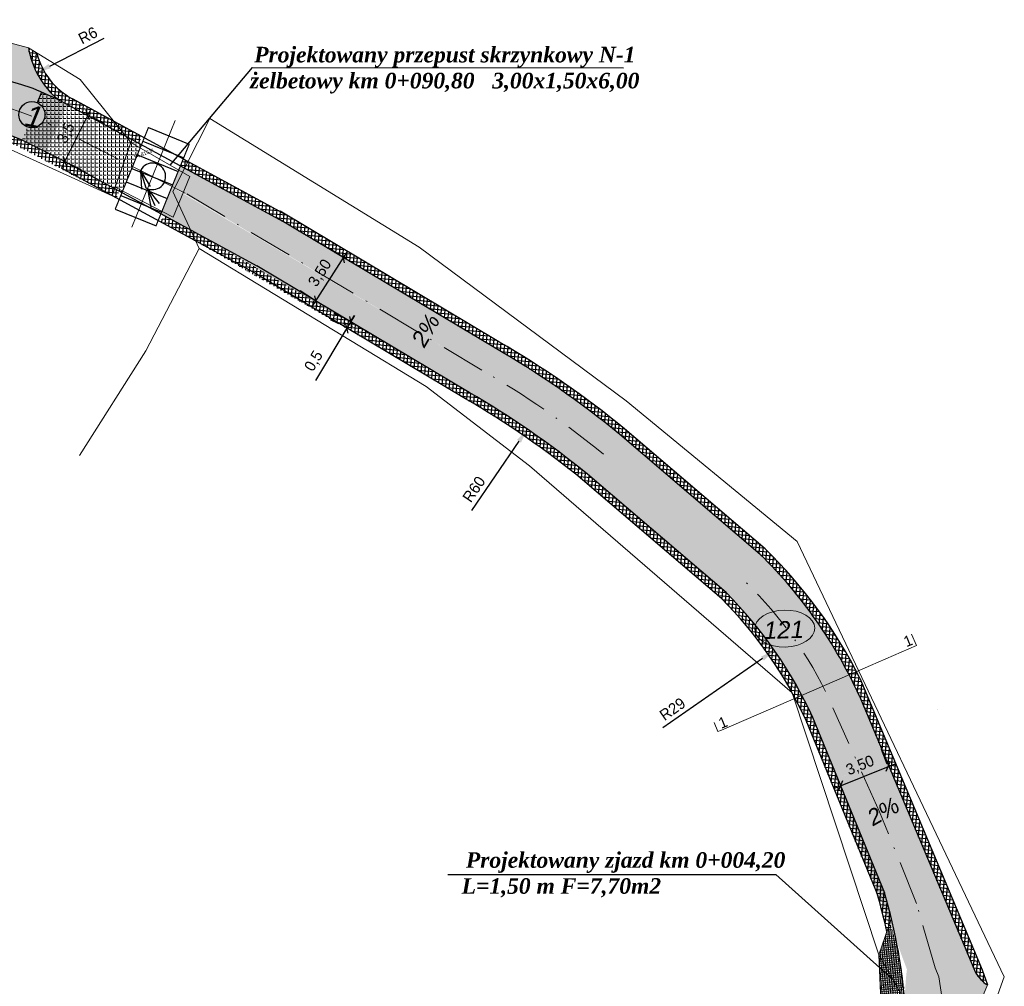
# Model space of a CAD drawing. Header units: metres. Extents: x 5555129 to 5556676, y 5635595 to 5636517.
# Tile 189 of 256: x 5556341 to 5556408, y 5635790 to 5635856. Entities that reach past the tile are written whole.
import ezdxf

# ---------------------------------------------------------------- set-up
doc = ezdxf.new("R2010")
doc.units = ezdxf.units.M
doc.header["$MEASUREMENT"] = 0
doc.linetypes.add('KROPK3-2', pattern=[5, 3, -1, 0, -1])
doc.linetypes.add('PRZER3-1', pattern=[4, 3, -1])
for name, color, linetype, lineweight, true_color in [('drogi', 7, 'Continuous', 20, 0xd6bc51), ('GESDZI_O', 7, 'Continuous', 18, 0x0a0909), ('GESKKL_O', 7, 'PRZER3-1', 18, 0x008000)]:
    doc.layers.add(name, color=color, linetype=linetype, lineweight=lineweight, true_color=true_color)
doc.layers.add('Warstwa 1', color=220, linetype='Continuous', lineweight=20)
doc.styles.add('GEO-INFO', font='plfontwi.shx', dxfattribs={"height": 0.25})
doc.styles.get("Standard").update_dxf_attribs({"font": 'plfontwi.shx', "height": 0.75})
doc.dimstyles.new('ISO-25', dxfattribs={"dimtxt": 2.5, "dimasz": 2.5, "dimexe": 1.25, "dimexo": 0.625, "dimtad": 1, "dimtxsty": 'Standard', "dimcen": 2.5, "dimadec": 0, "dimazin": 0, "dimtfac": 1, "dimtmove": 0, "dimatfit": 3, "dimfxl": 1, "dimarcsym": 0})
doc.dimstyles.get("Standard").update_dxf_attribs({"dimtxt": 0.18, "dimasz": 0.18, "dimexe": 0.18, "dimexo": 0.0625, "dimgap": 0.09, "dimtad": 0, "dimtih": 1, "dimtoh": 1, "dimdec": 4, "dimzin": 0, "dimdsep": 46, "dimtxsty": 'Standard', "dimcen": 0.09, "dimadec": 0, "dimazin": 0, "dimtfac": 1, "dimtdec": 4, "dimtofl": 0, "dimtmove": 0, "dimatfit": 3, "dimfxl": 1, "dimtolj": 1, "dimtzin": 0, "dimarcsym": 0})
pattern_1 = [(0, (511.457, -240.33497), (0, 0.275), [0.2, -0.075]), (90, (511.457, -240.33497), (-0.275, 2e-17), [0.2, -0.075])]
pattern_2 = [(85, (511.457, -240.33497), (-0.249048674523, 0.021788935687), []), (175, (511.457, -240.33497), (-0.021788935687, -0.249048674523), [])]

# ---------------------------------------------------------------- blocks, each defined once
blk = doc.blocks.new('*D2572')
at = {"layer": 'Defpoints', "color": 0, "linetype": 'Continuous', "lineweight": 18}
for p in [(5556392.066, 5635813.275), (5556368.406, 5635796.8)]:
    blk.add_point(p, dxfattribs=at)
at = {"layer": 'Warstwa 1', "color": 0, "lineweight": -2}
blk.add_line((5556391.246, 5635812.704), (5556384.464, 5635807.981), dxfattribs=at)
at = {"layer": 'Warstwa 1', "color": 0, "linetype": 'Continuous', "lineweight": 18}
blk.add_solid([(5556391.341, 5635812.567), (5556391.151, 5635812.84), (5556392.066, 5635813.275)], dxfattribs=at)
at = {"layer": 'Warstwa 1', "color": 0, "linetype": 'Continuous', "insert": (5556385.115, 5635809.258), "char_height": 0.75, "attachment_point": 5, "rotation": 34.84894}
blk.add_mtext('R29', dxfattribs=at)
blk = doc.blocks.new('*D2573')
at = {"layer": 'Defpoints', "color": 0, "linetype": 'Continuous', "lineweight": 18}
for p in [(5556375.226, 5635828.323), (5556340.676, 5635778.018)]:
    blk.add_point(p, dxfattribs=at)
at = {"layer": 'Warstwa 1', "color": 0, "lineweight": -2}
blk.add_line((5556374.659, 5635827.499), (5556371.426, 5635822.791), dxfattribs=at)
at = {"layer": 'Warstwa 1', "color": 0, "linetype": 'Continuous', "lineweight": 18}
blk.add_solid([(5556374.797, 5635827.404), (5556374.522, 5635827.593), (5556375.226, 5635828.323)], dxfattribs=at)
at = {"layer": 'Warstwa 1', "color": 0, "linetype": 'Continuous', "insert": (5556371.596, 5635824.23), "char_height": 0.75, "attachment_point": 5, "rotation": 55.51871}
blk.add_mtext('R60', dxfattribs=at)
blk = doc.blocks.new('_Oblique')
at = {"color": 0, "linetype": 'ByBlock', "lineweight": -2}
blk.add_line((-0.5, -0.5), (0.5, 0.5), dxfattribs=at)
blk = doc.blocks.new('*D2574')
at = {"layer": 'Defpoints', "color": 0, "linetype": 'Continuous', "lineweight": 18}
for p in [(5556362.712, 5635840.002), (5556363.089, 5635839.76), (5556361.197, 5635836.815)]:
    blk.add_point(p, dxfattribs=at)
at = {"layer": 'Warstwa 1', "color": 0, "linetype": 'Continuous', "lineweight": -2}
for p, q in [((5556362.563, 5635840.097), (5556361.66, 5635840.678)), ((5556360.549, 5635836.637), (5556362.982, 5635840.423)), ((5556360.671, 5635837.153), (5556359.768, 5635837.734))]:
    blk.add_line(p, q, dxfattribs=at)
at = {"layer": 'Warstwa 1', "color": 0, "linetype": 'ByBlock', "lineweight": -2, "xscale": 0.5, "yscale": 0.5, "zscale": 0.5}
for p, rotation in [((5556362.712, 5635840.002), 57.27079505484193), ((5556360.819, 5635837.058), 237.2707950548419)]:
    blk.add_blockref('_Oblique', p, dxfattribs=dict(at, rotation=rotation))
at = {"layer": 'Warstwa 1', "color": 0, "linetype": 'Continuous', "lineweight": 20, "insert": (5556361.137, 5635838.934), "char_height": 0.75, "attachment_point": 5, "rotation": 57.2708}
blk.add_mtext('3,50', dxfattribs=at)
blk = doc.blocks.new('*D2575')
at = {"layer": 'Defpoints', "color": 0, "linetype": 'Continuous', "lineweight": 18}
for p in [(5556399.808, 5635805.352), (5556399.976, 5635804.936), (5556396.731, 5635803.625)]:
    blk.add_point(p, dxfattribs=at)
at = {"layer": 'Warstwa 1', "color": 0, "linetype": 'Continuous', "lineweight": -2}
for p, q in [((5556399.742, 5635805.515), (5556399.34, 5635806.511)), ((5556396.497, 5635804.205), (5556396.095, 5635805.2)), ((5556396.099, 5635803.854), (5556400.272, 5635805.539))]:
    blk.add_line(p, q, dxfattribs=at)
at = {"layer": 'Warstwa 1', "color": 0, "linetype": 'ByBlock', "lineweight": -2, "xscale": 0.5, "yscale": 0.5, "zscale": 0.5}
for p, rotation in [((5556399.808, 5635805.352), 21.98331917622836), ((5556396.563, 5635804.041), 201.9833191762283)]:
    blk.add_blockref('_Oblique', p, dxfattribs=dict(at, rotation=rotation))
at = {"layer": 'Warstwa 1', "color": 0, "linetype": 'Continuous', "lineweight": 20, "insert": (5556397.906, 5635805.389), "char_height": 0.75, "attachment_point": 5, "rotation": 21.98332}
blk.add_mtext('3,50', dxfattribs=at)
blk = doc.blocks.new('*D2582')
at = {"layer": 'Defpoints', "color": 0, "linetype": 'Continuous', "lineweight": 18}
for p in [(5556347.093, 5635855.291), (5556341.814, 5635852.593)]:
    blk.add_point(p, dxfattribs=at)
at = {"layer": 'Warstwa 1', "color": 0, "lineweight": -2}
blk.add_line((5556342.705, 5635853.048), (5556346.416, 5635854.944), dxfattribs=at)
at = {"layer": 'Warstwa 1', "color": 0, "linetype": 'Continuous', "lineweight": 18}
blk.add_solid([(5556342.629, 5635853.196), (5556342.78, 5635852.9), (5556341.814, 5635852.593)], dxfattribs=at)
at = {"layer": 'Warstwa 1', "color": 0, "linetype": 'Continuous', "insert": (5556345.301, 5635855.133), "char_height": 0.75, "attachment_point": 5, "rotation": 27.06636}
blk.add_mtext('R6', dxfattribs=at)
blk = doc.blocks.new('*D2583')
at = {"layer": 'Defpoints', "color": 0, "linetype": 'Continuous', "lineweight": 18}
for p in [(5556362.94, 5635835.209), (5556362.94, 5635835.209), (5556363.196, 5635835.639)]:
    blk.add_point(p, dxfattribs=at)
at = {"layer": 'Warstwa 1', "color": 0, "linetype": 'Continuous', "lineweight": -2}
for p, q in [((5556362.637, 5635835.918), (5556362.078, 5635836.198)), ((5556363.452, 5635836.068), (5556362.684, 5635834.78)), ((5556363.196, 5635835.639), (5556363.452, 5635836.068)), ((5556362.94, 5635835.209), (5556360.802, 5635831.627)), ((5556362.381, 5635835.489), (5556361.822, 5635835.768))]:
    blk.add_line(p, q, dxfattribs=at)
at = {"layer": 'Warstwa 1', "color": 0, "linetype": 'ByBlock', "lineweight": -2, "xscale": 0.5, "yscale": 0.5, "zscale": 0.5}
for p, rotation in [((5556363.196, 5635835.639), 239.1686033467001), ((5556362.94, 5635835.209), 59.16860334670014)]:
    blk.add_blockref('_Oblique', p, dxfattribs=dict(at, rotation=rotation))
at = {"layer": 'Warstwa 1', "color": 0, "linetype": 'Continuous', "lineweight": 20, "insert": (5556360.717, 5635832.942), "char_height": 0.75, "attachment_point": 5, "rotation": 59.1686}
blk.add_mtext('0,5', dxfattribs=at)
blk = doc.blocks.new('*D2606')
at = {"layer": 'Defpoints', "color": 0, "linetype": 'Continuous', "lineweight": 18}
for p in [(5556345.135, 5635849.799), (5556343.552, 5635846.643), (5556343.722, 5635846.557)]:
    blk.add_point(p, dxfattribs=at)
at = {"layer": 'Warstwa 1', "color": 0, "linetype": 'Continuous', "lineweight": -2}
for p, q in [((5556345.53, 5635850.16), (5556343.498, 5635846.11)), ((5556345.693, 5635849.519), (5556346.423, 5635849.153)), ((5556344.11, 5635846.362), (5556344.84, 5635845.997))]:
    blk.add_line(p, q, dxfattribs=at)
at = {"layer": 'Warstwa 1', "color": 0, "linetype": 'ByBlock', "lineweight": -2, "xscale": 0.5, "yscale": 0.5, "zscale": 0.5}
for p, rotation in [((5556345.305, 5635849.713), 63.36454392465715), ((5556343.722, 5635846.557), 243.3645439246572)]:
    blk.add_blockref('_Oblique', p, dxfattribs=dict(at, rotation=rotation))
at = {"layer": 'Warstwa 1', "color": 0, "linetype": 'Continuous', "lineweight": 20, "insert": (5556343.847, 5635848.47), "char_height": 0.75, "attachment_point": 5, "rotation": 63.36454}
blk.add_mtext('3,5', dxfattribs=at)
blk = doc.blocks.new('TerminatorOpen_0.5')
at = {"color": 0, "linetype": 'ByBlock', "lineweight": -2}
for q in [(-1, 0.25), (-1, 0), (-1, -0.25)]:
    blk.add_line((0, 0), q, dxfattribs=at)
blk = doc.blocks.new('*D2612')
at = {"layer": 'Defpoints', "color": 0, "linetype": 'Continuous'}
for p in [(5556351.243, 5635849.343), (5556348.35, 5635846.215), (5556349.31, 5635844.716), (5556351.034, 5635844.853), (5556348.294, 5635842.077)]:
    blk.add_point(p, dxfattribs=at)
at = {"layer": 'GESDZI_O', "color": 0, "linetype": 'Continuous', "lineweight": -2}
blk.add_arc((5556349.696, 5635845.532), 0.903, 240.69102, 160.30768, dxfattribs=at)
at = {"layer": 'GESDZI_O', "color": 0, "linetype": 'ByBlock', "lineweight": -2, "xscale": 1.25, "yscale": 1.25, "zscale": 1.25}
for p, rotation in [((5556348.891, 5635845.941), 106.8913559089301), ((5556349.356, 5635844.695), 114.1073419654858)]:
    blk.add_blockref('TerminatorOpen_0.5', p, dxfattribs=dict(at, rotation=rotation))
at = {"layer": 'GESDZI_O', "color": 0, "linetype": 'Continuous', "lineweight": 18, "insert": (5556349.117, 5635847.08), "char_height": 0.25, "attachment_point": 5, "rotation": 20.49935, "style": 'GEO-INFO'}
blk.add_mtext('\\A1;94.8153%%d', dxfattribs=at)

msp = doc.modelspace()

# ---------------------------------------------------------------- hatches: boundary and pattern name
h = msp.add_hatch()
h.set_pattern_fill('ANSI37', color=141, scale=2, angle=40)
h.set_pattern_definition(pattern_2)
edge = h.paths.add_edge_path()
edge.add_arc((5556346.53449, 5635855.08837), 4.84439, 193.882826, 241.9974881, ccw=False)
edge.add_line((5556341.83161, 5635853.92602), (5556341.2522, 5635854.27669))
edge.add_arc((5556347.09336, 5635855.29055), 5.9285, 189.8467602, 230.0138302)
edge.add_arc((5556333.50749, 5635831.04157), 21.99825, 63.3707696, 63.6145188, ccw=False)
edge.add_line((5556343.36744, 5635850.70637), (5556343.98875, 5635850.39109))
edge.add_line((5556343.98875, 5635850.39109), (5556347.85492, 5635848.29241))
edge.add_line((5556347.85492, 5635848.29241), (5556348.78592, 5635847.78703))
edge.add_line((5556348.78592, 5635847.78703), (5556348.96436, 5635848.25909))
edge.add_line((5556348.96436, 5635848.25909), (5556344.26, 5635850.81112))
h = msp.add_hatch()
h.set_pattern_fill('ANSI37', color=141, scale=2, angle=40)
h.set_pattern_definition(pattern_2)
edge = h.paths.add_edge_path()
edge.add_line((5556340.61967, 5635847.55382), (5556347.27187, 5635844.06322))
edge.add_line((5556347.27187, 5635844.06322), (5556347.43257, 5635844.54199))
edge.add_line((5556347.43257, 5635844.54199), (5556340.82608, 5635848.00966))
edge.add_arc((5556332.83396, 5635828.21059), 21.35128, 68.0179742, 77.6504042)
edge.add_line((5556337.40049, 5635849.06782), (5556336.53216, 5635848.73761))
edge.add_arc((5556332.85684, 5635828.39841), 20.6686, 67.9394958, 79.7571116, ccw=False)
h = msp.add_hatch()
h.set_pattern_fill('ANSI37', color=141, scale=2, angle=40)
h.set_pattern_definition(pattern_2)
edge = h.paths.add_edge_path()
edge.add_line((5556358.40661, 5635843.15748), (5556351.82783, 5635846.7047))
edge.add_line((5556351.82783, 5635846.7047), (5556351.64128, 5635846.25663))
edge.add_line((5556351.64128, 5635846.25663), (5556352.5631, 5635845.72091))
edge.add_line((5556352.5631, 5635845.72091), (5556358.16185, 5635842.72128))
edge.add_line((5556358.16185, 5635842.72128), (5556373.01341, 5635833.85694))
edge.add_arc((5556340.67614, 5635778.01792), 64.5267, 51.0846774, 59.9241818, ccw=False)
edge.add_line((5556381.20995, 5635828.22455), (5556381.51916, 5635828.61748))
edge.add_arc((5556340.67898, 5635778.02194), 65.02176, 51.0899045, 59.898192)
edge.add_line((5556373.28987, 5635834.27458), (5556358.40661, 5635843.15748))
h = msp.add_hatch()
h.set_pattern_fill('ANSI37', color=141, scale=2, angle=40)
h.set_pattern_definition(pattern_2)
h.paths.add_polyline_path([(5556352.02083, 5635842.05154), (5556352.40521, 5635841.27391), (5556364.71148, 5635834.15398), (5556364.96675, 5635834.58167)])
h.paths.add_polyline_path([(5556352.02083, 5635842.05154), (5556350.98235, 5635842.61537), (5556350.46033, 5635842.89879), (5556350.46994, 5635842.84377), (5556350.26013, 5635842.43855), (5556352.40521, 5635841.27391)])
edge = h.paths.add_edge_path()
edge.add_line((5556364.96675, 5635834.58167), (5556364.71148, 5635834.15398))
edge.add_line((5556364.71148, 5635834.15398), (5556371.00883, 5635830.39549))
edge.add_arc((5556340.67609, 5635778.01786), 60.52678, 51.0374022, 59.9241727, ccw=False)
edge.add_line((5556378.73611, 5635825.08086), (5556379.0454, 5635825.47389))
edge.add_arc((5556340.93093, 5635778.35627), 60.60349, 51.0298533, 59.9723176)
edge.add_line((5556371.25803, 5635830.82578), (5556364.96675, 5635834.58167))
h = msp.add_hatch()
h.set_pattern_fill('ANSI37', color=141, scale=2, angle=40)
h.set_pattern_definition(pattern_2)
h.paths.add_polyline_path([(5556381.84882, 5635828.3496, 0.00163323), (5556381.51916, 5635828.61748), (5556381.20995, 5635828.22455, -0.0016087), (5556381.53218, 5635827.96268), (5556391.09574, 5635819.79549, -0.08470512), (5556397.47008, 5635810.94068), (5556397.81272, 5635811.37611, 0.08325112), (5556391.42045, 5635820.17571)])
h = msp.add_hatch()
h.set_pattern_fill('ANSI37', color=141, scale=2, angle=40)
h.set_pattern_definition(pattern_2)
h.paths.add_polyline_path([(5556379.3161, 5635825.25362, 0.00143968), (5556379.0454, 5635825.47389), (5556378.73611, 5635825.08086, -0.00138057), (5556378.99543, 5635824.86996), (5556388.44356, 5635816.80086, -0.08882758), (5556394.19641, 5635808.50752), (5556394.66172, 5635807.37189), (5556395.01705, 5635807.82343), (5556394.6552, 5635808.70656, 0.08960162), (5556388.75954, 5635817.18854)])
h = msp.add_hatch()
h.set_pattern_fill('ANSI37', color=141, scale=2, angle=40)
h.set_pattern_definition(pattern_2)
h.paths.add_polyline_path([(5556398.30948, 5635810.33369, 0.00876655), (5556397.81272, 5635811.37611), (5556397.47008, 5635810.94068, -0.00688297), (5556397.85134, 5635810.13328), (5556405.75019, 5635791.3147, 0.10293115), (5556406.56232, 5635790.47355), (5556406.21123, 5635791.50822)])
h = msp.add_hatch()
h.set_pattern_fill('ANSI37', color=141, scale=2, angle=40)
h.set_pattern_definition(pattern_2)
h.paths.add_polyline_path([(5556395.01705, 5635807.82343), (5556394.66172, 5635807.37189), (5556399.0784, 5635796.59271, -0.01780439), (5556399.71514, 5635794.12165), (5556400.02081, 5635795.01725, 0.01241221), (5556399.55062, 5635796.75897)])
at = {"layer": 'drogi', "lineweight": 5, "true_color": 0xf4e08b}
h = msp.add_hatch(dxfattribs=at)
h.set_pattern_fill('ANGLE', color=41)
h.set_pattern_definition(pattern_1)
edge = h.paths.add_edge_path()
edge.add_arc((5556332.643, 5635824.72734), 28.24541, 90.883734, 94.9157173)
edge.add_arc((5556335.68555, 5635791.08421), 62.02569, 95.0528689, 104.2048784)
edge.add_line((5556320.46507, 5635851.21343), (5556321.5147, 5635847.86682))
edge.add_arc((5556338.52221, 5635777.64195), 72.25503, 101.7461692, 103.6141258, ccw=False)
edge.add_arc((5556324.1064, 5635848.4443), 0.29975, 179.9999996, 191.627322, ccw=False)
edge.add_arc((5556324.1064, 5635848.4443), 0.29975, 11.3896296, 179.9999996, ccw=False)
edge.add_arc((5556338.52221, 5635777.64195), 72.25503, 96.2259629, 101.2707824, ccw=False)
edge.add_arc((5556333.04414, 5635829.53319), 20.07657, 62.2560555, 96.7448929, ccw=False)
edge.add_line((5556342.3902, 5635847.30169), (5556342.46839, 5635847.26201))
edge.add_line((5556342.46839, 5635847.26201), (5556343.90837, 5635850.42936))
edge.add_arc((5556346.46344, 5635855.01485), 5.2493, 187.6579896, 240.8731236, ccw=False)
edge.add_line((5556341.26097, 5635854.31533), (5556337.21807, 5635855.40684))
edge.add_arc((5556332.56645, 5635858.60025), 5.64229, 266.3510823, 325.5297833, ccw=False)
h = msp.add_hatch(dxfattribs=at)
h.set_pattern_fill('ANGLE', color=41)
h.set_pattern_definition(pattern_1)
edge = h.paths.add_edge_path()
edge.add_line((5556341.18177, 5635848.89891), (5556340.82608, 5635848.00966))
edge.add_line((5556340.82608, 5635848.00966), (5556347.62887, 5635844.44353))
edge.add_line((5556347.62887, 5635844.44353), (5556348.95231, 5635847.69671))
edge.add_line((5556348.95231, 5635847.69671), (5556343.98875, 5635850.39109))
edge.add_line((5556343.98875, 5635850.39109), (5556343.37539, 5635850.70238))
edge.add_arc((5556333.50749, 5635831.04157), 21.99825, 63.3476076, 66.9136277)
edge.add_line((5556342.13341, 5635851.27808), (5556341.84343, 5635850.55311))
edge.add_arc((5556341.48873, 5635849.73555), 0.89118, 359.9999999, 66.5466762, ccw=False)
edge.add_arc((5556341.48873, 5635849.73555), 0.89118, 249.8518176, 360, ccw=False)
h = msp.add_hatch(dxfattribs=at)
h.set_pattern_fill('ANGLE', color=41)
h.set_pattern_definition(pattern_1)
edge = h.paths.add_edge_path()
edge.add_line((5556358.16185, 5635842.72128), (5556351.60521, 5635846.25663))
edge.add_line((5556351.60521, 5635846.25663), (5556351.03419, 5635844.80789))
edge.add_line((5556351.03419, 5635844.80789), (5556372.1364, 5635832.34256))
edge.add_arc((5556340.67609, 5635778.01786), 62.77678, 51.0647406, 59.9241764, ccw=False)
edge.add_line((5556380.12765, 5635826.84919), (5556381.20995, 5635828.22455))
edge.add_arc((5556340.67609, 5635778.01786), 64.52678, 51.0846828, 59.9241764)
edge.add_line((5556373.01341, 5635833.85694), (5556358.16185, 5635842.72128))
edge = h.paths.add_edge_path()
edge.add_arc((5556340.93093, 5635778.35627), 60.60349, 51.0298533, 59.9723176, ccw=False)
edge.add_line((5556379.0454, 5635825.47389), (5556380.12765, 5635826.84919))
edge.add_arc((5556340.67609, 5635778.01786), 62.77678, 51.0647406, 59.9241764)
edge.add_line((5556372.1364, 5635832.34256), (5556351.03419, 5635844.85298))
edge.add_line((5556351.03419, 5635844.85298), (5556350.2792, 5635842.99714))
edge.add_line((5556350.2792, 5635842.99714), (5556352.02083, 5635842.05154))
edge.add_line((5556352.02083, 5635842.05154), (5556371.25803, 5635830.82578))
h = msp.add_hatch(dxfattribs=at)
h.set_pattern_fill('ANGLE', color=41)
h.set_pattern_definition(pattern_1)
edge = h.paths.add_edge_path()
edge.add_ellipse((5556393.28693, 5635813.8466), major_axis=(-1.49789, 2.13534), ratio=0.07764819, start_angle=221.0754079, end_angle=315.4048118, ccw=False)
edge.add_ellipse((5556393.28693, 5635813.8466), major_axis=(-1.30157, 1.84412), ratio=0.1149962, start_angle=209.391375, end_angle=325.3537941, ccw=False)
edge.add_arc((5556370.56589, 5635797.92309), 27.94852, 38.8343908, 46.7459634)
edge.add_line((5556389.71718, 5635818.27863), (5556380.42414, 5635826.60815))
edge.add_arc((5556340.67609, 5635778.01786), 62.77678, 50.7159954, 51.0647405)
edge.add_line((5556380.12765, 5635826.84919), (5556379.0454, 5635825.47389))
edge.add_arc((5556340.93093, 5635778.35627), 60.60349, 50.6999042, 51.0298533, ccw=False)
edge.add_line((5556379.3161, 5635825.25362), (5556388.75954, 5635817.18854))
edge.add_arc((5556368.23155, 5635796.62997), 29.05259, 24.5621641, 45.0426515, ccw=False)
edge.add_line((5556394.6552, 5635808.70656), (5556395.01705, 5635807.82343))
edge.add_line((5556395.01705, 5635807.82343), (5556397.85134, 5635810.13328))
edge.add_arc((5556368.33619, 5635796.68976), 32.43258, 24.4882575, 45.4324422)
edge.add_line((5556391.09574, 5635819.79549), (5556381.53218, 5635827.96268))
edge.add_arc((5556340.67609, 5635778.01786), 64.52678, 50.7159954, 51.0846827)
edge.add_line((5556381.20995, 5635828.22455), (5556380.12765, 5635826.84919))
edge.add_arc((5556340.67609, 5635778.01786), 62.77678, 50.7159954, 51.0647405, ccw=False)
edge.add_line((5556380.42414, 5635826.60815), (5556389.71718, 5635818.27863))
edge.add_arc((5556370.56589, 5635797.92309), 27.94852, 38.8343908, 46.7459634, ccw=False)
h = msp.add_hatch(dxfattribs=at)
h.set_pattern_fill('ANGLE', color=41)
h.set_pattern_definition(pattern_1)
edge = h.paths.add_edge_path()
edge.add_line((5556401.04135, 5635787.32075), (5556404.96033, 5635786.60586))
edge.add_line((5556404.96033, 5635786.60586), (5556405.41685, 5635787.70804))
edge.add_line((5556405.41685, 5635787.70804), (5556396.07112, 5635809.24604))
edge.add_line((5556396.07112, 5635809.24604), (5556394.99117, 5635807.88658))
edge.add_line((5556394.99117, 5635807.88658), (5556401.08088, 5635791.53218))
edge.add_arc((5556419.34073, 5635789.25487), 18.4013, 172.8909517, 186.0333579)
edge = h.paths.add_edge_path()
edge.add_line((5556397.85134, 5635810.13328), (5556396.07112, 5635809.24604))
edge.add_line((5556396.07112, 5635809.24604), (5556405.41685, 5635787.70804))
edge.add_line((5556405.41685, 5635787.70804), (5556406.56232, 5635790.47355))
edge.add_arc((5556408.17761, 5635792.84572), 2.86991, 212.2404125, 235.7477091, ccw=False)
edge.add_line((5556405.75019, 5635791.3147), (5556397.85134, 5635810.13328))
h.paths.add_polyline_path([(5556396.55679, 5635804.61206), (5556399.02405, 5635805.60807), (5556399.14645, 5635805.66326), (5556396.67919, 5635804.66726)], flags=16)
at = {"layer": 'GESKKL_O', "linetype": 'Continuous', "lineweight": 20}
h = msp.add_hatch(dxfattribs=at)
h.set_pattern_fill('ANSI37', color=140, angle=40)
h.set_pattern_definition([(85, (511.45699, -240.33497), (-0.1245243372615, 0.0108944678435), []), (175, (511.45699, -240.33497), (-0.0108944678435, -0.1245243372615), [])])
h.paths.add_polyline_path([(5556399.16844, 5635792.51987), (5556399.20503, 5635791.72049), (5556400.11928, 5635790.84408)], flags=17)
edge = h.paths.add_edge_path()
edge.add_arc((5556381.66538, 5635788.4491), 19.28759, 2.8783999, 18.9077187)
edge.add_line((5556399.91224, 5635794.69914), (5556399.16844, 5635792.51987))
edge.add_line((5556399.16844, 5635792.51987), (5556400.92863, 5635789.41765))
edge = h.paths.add_edge_path()
edge.add_arc((5556364.71039, 5635786.41926), 36.34214, 1.3108529, 4.7325489)
edge.add_line((5556400.92863, 5635789.41765), (5556400.11928, 5635790.84408))
edge.add_line((5556400.11928, 5635790.84408), (5556399.20503, 5635791.72049))
edge.add_line((5556399.20503, 5635791.72049), (5556399.29758, 5635789.81558))
edge.add_line((5556399.29758, 5635789.81558), (5556401.04302, 5635787.25065))
at = {"layer": 'Warstwa 1', "linetype": 'Continuous', "lineweight": 40}
h = msp.add_hatch(color=0, dxfattribs=at)
h.dxf.hatch_style = 1
h.paths.add_polyline_path([(5556369.88194, 5635835.72666), (5556367.7687, 5635832.9346), (5556367.97593, 5635832.78748)])
h = msp.add_hatch(color=0, dxfattribs=at)
h.dxf.hatch_style = 1
h.paths.add_polyline_path([(5556401.16591, 5635802.07142), (5556397.93121, 5635800.73048), (5556398.03565, 5635800.49879)])

# ---------------------------------------------------------------- linework, layer by layer
msp.add_line((5556342.13341, 5635851.27808), (5556341.84343, 5635850.55311))
at = {"color": 141, "true_color": 0xadddf7}
for p, q in [((5556344.22729, 5635850.83052), (5556358.84102, 5635842.89772)), ((5556343.48391, 5635846.11759), (5556356.56942, 5635839.01302)), ((5556373.28987, 5635834.27458), (5556358.40661, 5635843.15748)), ((5556371.00883, 5635830.39549), (5556356.56728, 5635839.01473)), ((5556388.44356, 5635816.80086), (5556378.99543, 5635824.86996)), ((5556397.87194, 5635811.37611), (5556406.21123, 5635791.50822)), ((5556394.19259, 5635808.51682), (5556399.08795, 5635796.56939)), ((5556406.21123, 5635791.50822), (5556406.56232, 5635790.47355))]:
    msp.add_line(p, q, dxfattribs=at)
msp.add_lwpolyline([(5556391.42045, 5635820.17571), (5556381.84882, 5635828.3496)], dxfattribs=at)
msp.add_circle((5556341.48873, 5635849.73555), 0.89118)
for centre, radius, start, end in [((5556346.53449, 5635855.08837), 4.84439, 193.882826, 241.997488), ((5556340.67898, 5635778.02194), 65.02176, 50.7155959, 59.8981921), ((5556340.67609, 5635778.01786), 60.52678, 50.7209988, 59.9241727), ((5556368.49075, 5635796.59989), 32.88754, 26.698483, 45.7960012), ((5556368.16303, 5635796.59091), 28.63115, 24.5204851, 44.9001216), ((5556364.71039, 5635786.41926), 35.84214, 12.4095264, 16.5295731)]:
    msp.add_arc(centre, radius, start, end, dxfattribs=at)
at = {"layer": 'GESDZI_O', "color": 1, "linetype": 'Continuous', "lineweight": 30}
for p, q in [((5556343.98875, 5635850.39109), (5556343.36744, 5635850.70637)), ((5556343.98875, 5635850.39109), (5556358.60248, 5635842.45829)), ((5556343.72248, 5635846.557), (5556340.82608, 5635848.00966)), ((5556343.72248, 5635846.557), (5556356.80799, 5635839.45243)), ((5556373.01341, 5635833.85694), (5556358.16185, 5635842.72128)), ((5556371.25803, 5635830.82578), (5556356.80691, 5635839.45307)), ((5556388.75954, 5635817.18854), (5556379.3161, 5635825.25362)), ((5556397.85134, 5635810.13328), (5556405.75019, 5635791.3147)), ((5556394.65526, 5635808.7064), (5556399.55062, 5635796.75897))]:
    msp.add_line(p, q, dxfattribs=at)
at = {"layer": 'GESDZI_O', "color": 5, "linetype": 'KROPK3-2', "lineweight": 13}
for p, q in [((5556351.9253, 5635844.40073), (5556342.59067, 5635849.13816)), ((5556372.1364, 5635832.34256), (5556352.03019, 5635844.3429))]:
    msp.add_line(p, q, dxfattribs=at)
at = {"layer": 'GESDZI_O', "color": 30, "linetype": 'Continuous', "lineweight": 25, "true_color": 0xf26722}
for p, q in [((5556349.42481, 5635848.85817), (5556352.20366, 5635847.72769)), ((5556349.04798, 5635847.93188), (5556351.82683, 5635846.80141)), ((5556348.67115, 5635847.0056), (5556351.45001, 5635845.87512)), ((5556348.29433, 5635846.07932), (5556351.07318, 5635844.94884)), ((5556347.9175, 5635845.15303), (5556350.69636, 5635844.02256)), ((5556347.54068, 5635844.22675), (5556350.31953, 5635843.09627)), ((5556347.16385, 5635843.30046), (5556349.94271, 5635842.16999))]:
    msp.add_line(p, q, dxfattribs=at)
at = {"layer": 'GESDZI_O', "color": 7, "linetype": 'Continuous', "lineweight": 18}
msp.add_line((5556351.03419, 5635844.85298), (5556348.34969, 5635846.21539), dxfattribs=at)
at = {"layer": 'GESDZI_O', "color": 6, "linetype": 'Continuous', "lineweight": 9}
for p, q in [((5556366.76143, 5635837.58852), (5556366.76143, 5635837.58852)), ((5556403.1599, 5635809.25398), (5556403.1599, 5635809.25398)), ((5556399.88659, 5635795.55088), (5556399.88659, 5635795.55088))]:
    msp.add_line(p, q, dxfattribs=at)
at = {"layer": 'GESDZI_O', "color": 1, "linetype": 'Continuous', "lineweight": 9}
for p, q in [((5556399.16844, 5635792.51987), (5556400.02081, 5635795.01725)), ((5556399.16844, 5635792.51987), (5556399.29862, 5635789.67578)), ((5556406.56232, 5635790.47355), (5556404.96033, 5635786.60586))]:
    msp.add_line(p, q, dxfattribs=at)
at = {"layer": 'GESDZI_O', "color": 3, "linetype": 'Continuous', "lineweight": 18}
for points in [[(5556334.11742, 5635856.20294), (5556341.2522, 5635854.27669), (5556344.78359, 5635852.13939), (5556348.21694, 5635847.83896), (5556346.95959, 5635844.20037), (5556337.70565, 5635848.40751), (5556334.9859, 5635848.54526), (5556331.25837, 5635848.62377), (5556325.87851, 5635848.07609), (5556321.76322, 5635847.30876), (5556317.02895, 5635845.92323), (5556310.26087, 5635842.06228), (5556300.98243, 5635838.44661), (5556293.70977, 5635832.71766), (5556283.28231, 5635822.52508)], [(5556402.10346, 5635787.34711), (5556406.01867, 5635786.33127), (5556407.71224, 5635791.03626), (5556393.6054, 5635820.67419), (5556381.95113, 5635830.24638), (5556367.85752, 5635840.71574), (5556353.60159, 5635849.47433), (5556351.08516, 5635844.50573), (5556352.87448, 5635840.62628), (5556368.33427, 5635831.22412), (5556375.38747, 5635825.82435), (5556393.25677, 5635810.36845), (5556399.16844, 5635792.51987), (5556402.10346, 5635787.34711)], [(5556348.18199, 5635847.85367), (5556352.2418, 5635845.5267), (5556351.10131, 5635842.75853), (5556347.1559, 5635844.79075)], [(5556352.87448, 5635840.62628), (5556349.25389, 5635833.66534), (5556344.73315, 5635826.53486)], [(5556399.16844, 5635792.51987), (5556399.31131, 5635789.39864)]]:
    msp.add_lwpolyline(points, dxfattribs=at)
at = {"layer": 'GESDZI_O', "color": 1, "linetype": 'Continuous', "lineweight": 30}
msp.add_lwpolyline([(5556341.29999, 5635851.61339, 0.11816336), (5556328.17181, 5635852.61662, 0.16186537), (5556284.50416, 5635830.62117), (5556263.17338, 5635806.22845)], format="xyb", dxfattribs=at)
at = {"layer": 'GESDZI_O', "color": 7, "linetype": 'Continuous', "lineweight": 18}
msp.add_lwpolyline([(5556351.24282, 5635849.34262), (5556348.29372, 5635842.07731)], dxfattribs=at)
at = {"layer": 'GESDZI_O', "color": 30, "linetype": 'Continuous', "lineweight": 25, "true_color": 0xf26722, "const_width": 0.08101}
for points in [[(5556347.16385, 5635843.30046), (5556349.42481, 5635848.85817)], [(5556349.94271, 5635842.16999), (5556352.20366, 5635847.72769)]]:
    msp.add_lwpolyline(points, dxfattribs=at)
at = {"layer": 'GESDZI_O', "color": 5, "linetype": 'KROPK3-2', "lineweight": 13}
msp.add_lwpolyline([(5556389.71718, 5635818.27862, 0, 0, 0), (5556380.42414, 5635826.60815, 5.55244, 5.55244, 0)], format="xyseb", dxfattribs=at)
at = {"layer": 'GESDZI_O', "color": 1, "linetype": 'Continuous', "lineweight": 30}
msp.add_lwpolyline([(5556391.09574, 5635819.79549), (5556381.53218, 5635827.96268)], dxfattribs=at)
at = {"layer": 'GESDZI_O', "color": 5, "linetype": 'KROPK3-2', "lineweight": 13}
for points in [[(5556399.22268, 5635802.26049), (5556396.03207, 5635809.33605)], [(5556403.24384, 5635791.03859), (5556403.01204, 5635791.63604), (5556401.72863, 5635796.02907), (5556399.22268, 5635802.26049)], [(5556401.84299, 5635779.84968), (5556403.52577, 5635789.23565), (5556403.24384, 5635791.03859)]]:
    msp.add_lwpolyline(points, dxfattribs=at)
at = {"layer": 'GESDZI_O', "color": 1, "linetype": 'Continuous', "lineweight": 30}
for centre, radius, start, end in [((5556347.09336, 5635855.29055), 5.9285, 189.8467602, 230.0138301), ((5556333.50749, 5635831.04157), 21.99825, 63.3707698, 69.2535836), ((5556332.83396, 5635828.21059), 21.35128, 68.0179742, 101.2252108), ((5556340.67609, 5635778.01786), 64.52678, 50.7159955, 59.9241764), ((5556340.93093, 5635778.35627), 60.60349, 50.6999042, 59.9723176), ((5556368.33619, 5635796.68976), 32.43258, 24.4882546, 45.432443), ((5556368.23155, 5635796.62997), 29.05259, 24.5064836, 45.0426515), ((5556364.71039, 5635786.41926), 36.34214, 350.5903133, 16.5295731), ((5556408.17761, 5635792.84572), 2.86991, 212.2404125, 235.747709)]:
    msp.add_arc(centre, radius, start, end, dxfattribs=at)
at = {"layer": 'GESDZI_O', "color": 5, "linetype": 'KROPK3-2', "lineweight": 13}
for centre, radius, start, end in [((5556332.83396, 5635828.21059), 23.10128, 68.0179742, 101.2252108), ((5556340.67609, 5635778.01786), 62.77678, 50.7159954, 59.9241764), ((5556370.56589, 5635797.92309), 27.94852, 26.6665023, 46.7459451)]:
    msp.add_arc(centre, radius, start, end, dxfattribs=at)
at = {"layer": 'GESDZI_O', "color": 3, "linetype": 'Continuous', "lineweight": 18}
msp.add_ellipse((5556392.75803, 5635814.7395), major_axis=(2.04511, 0.04039), ratio=0.61716048, dxfattribs=at)
at = {"layer": 'GESKKL_O', "color": 5, "linetype": 'Continuous', "lineweight": 20}
for p, q in [((5556401.73504, 5635813.58516), (5556401.39469, 5635814.36969)), ((5556388.19335, 5635807.7274), (5556387.96325, 5635808.35049))]:
    msp.add_line(p, q, dxfattribs=at)
at = {"layer": 'GESKKL_O', "color": 1, "linetype": 'Continuous', "lineweight": 20}
msp.add_line((5556392.49314, 5635809.57577), (5556398.60926, 5635812.22911), dxfattribs=at)
at = {"layer": 'GESKKL_O', "color": 30, "linetype": 'Continuous', "lineweight": 20, "true_color": 0xf26722}
for points in [[(5556352.20366, 5635847.72769), (5556352.20366, 5635847.72769), (5556349.42481, 5635848.85817)], [(5556349.94271, 5635842.16999), (5556349.94271, 5635842.16999)]]:
    msp.add_lwpolyline(points, dxfattribs=at)
at = {"layer": 'GESKKL_O', "color": 1, "linetype": 'Continuous', "lineweight": 20}
msp.add_lwpolyline([(5556349.94271, 5635842.16999), (5556349.94271, 5635842.16999)], dxfattribs=at)
at = {"layer": 'GESKKL_O', "color": 52, "linetype": 'Continuous', "lineweight": 30}
msp.add_lwpolyline([(5556389.85643, 5635815.36815), (5556389.85643, 5635815.36815), (5556389.96309, 5635815.36815), (5556389.85643, 5635815.36815)], dxfattribs=at)
at = {"layer": 'GESKKL_O', "color": 5, "linetype": 'Continuous', "lineweight": 20}
for points in [[(5556398.60926, 5635812.22911), (5556401.73504, 5635813.58516)], [(5556388.19335, 5635807.7274), (5556388.45663, 5635807.82462), (5556392.49314, 5635809.57577)]]:
    msp.add_lwpolyline(points, dxfattribs=at)
at = {"layer": 'Warstwa 1', "color": 0, "linetype": 'Continuous', "lineweight": 25}
for points in [[(5556350.91365, 5635846.28796), (5556356.51474, 5635852.948), (5556381.77352, 5635852.92218)], [(5556369.81896, 5635798.0046), (5556392.14412, 5635798.0046), (5556400.11928, 5635790.84408)]]:
    msp.add_lwpolyline(points, dxfattribs=at)

# ---------------------------------------------------------------- texts
at = {"layer": 'GESDZI_O', "color": 3, "linetype": 'Continuous', "lineweight": 18, "insert": (5556391.30881, 5635815.20606), "char_height": 1.092, "width": 17.4080802, "attachment_point": 1, "rotation": 1.7446517}
msp.add_mtext('{\\fArial|b0|i1|c238|p34;\\H1.076x;121}', dxfattribs=at)
at = {"layer": 'GESKKL_O', "color": 5, "linetype": 'Continuous', "lineweight": 20, "char_height": 0.73125, "width": 1.9423546, "attachment_point": 1, "rotation": 22.2158381, "style": 'GEO-INFO'}
for insert in [(5556400.76435, 5635814.14592), (5556388.15874, 5635808.58849)]:
    msp.add_mtext('1', dxfattribs=dict(at, insert=insert))
at = {"layer": 'Warstwa 1', "color": 0, "linetype": 'Continuous', "lineweight": 25, "char_height": 0.7644, "attachment_point": 1}
for s, insert, width in [('{\\fTimes New Roman|b0|i0|c238|p18; \\fTimes New Roman|b1|i1|c238|p18;\\H1.3889x;Projektowany przepust skrzynkowy N-1 \\Pżelbetowy km 0+090,80   3,00x1,50x6,00 }', (5556356.33624, 5635854.35628), 29.5419665), ('{\\fTimes New Roman|b0|i0|c238|p18; \\fTimes New Roman|b1|i1|c238|p18;\\H1.3889x;Projektowany zjazd km 0+004,20 \\PL=1,50 m\\fTimes New Roman|b0|i1|c238|p18; \\fTimes New Roman|b1|i1|c238|p18;F=7,70m2}', (5556370.75228, 5635799.51505), 22.8000379)]:
    msp.add_mtext(s, dxfattribs=dict(at, insert=insert, width=width))
at = {"layer": 'Warstwa 1', "color": 0, "linetype": 'Continuous', "lineweight": 40}
for s, insert, char_height, width, attachment_point, rotation in [('{\\fArial|b0|i1|c238|p34;\\H1.076x;1}', (5556341.23881, 5635850.44147), 1.365, 21.7601002, 1, 348.5620197), ('{\\fArial|b0|i1|c238|p34;\\H1.076x;2%}', (5556368.23103, 5635833.82486, 69.84323), 1.01976, 16.2564687, 7, 59.9305864), ('{\\fArial|b0|i1|c238|p34;\\H1.076x;2%}', (5556398.78013, 5635801.26495, 69.84323), 1.01976, 16.2564687, 7, 29.568057)]:
    msp.add_mtext(s, dxfattribs=dict(at, insert=insert, char_height=char_height, width=width, attachment_point=attachment_point, rotation=rotation))

# ---------------------------------------------------------------- dimensions: what is measured, and where the dimension line sits
at = {"layer": 'GESDZI_O', "color": 7, "linetype": 'Continuous', "lineweight": 18}
dim = msp.add_angular_dim_2l(base=(5556349.31012, 5635844.71573), line1=((5556351.03419, 5635844.85298), (5556348.34969, 5635846.21539)), line2=((5556351.24282, 5635849.34262), (5556348.29372, 5635842.07731)), dimstyle='Standard', override={"dimtxt": 0.25, "dimasz": 1.25, "dimexe": 0.625, "dimexo": 0.625, "dimgap": 0.625, "dimtad": 1, "dimtih": 0, "dimtoh": 0, "dimzin": 11, "dimdsep": 0, "dimtxsty": 'GEO-INFO', "dimblk": 'TerminatorOpen_0.5', "dimadec": 4, "dimazin": 3, "dimatfit": 1, "dimldrblk": 'TerminatorOpen_0.5', "dimfrac": 2, "dimtzin": 11}, dxfattribs=at)
dim.commit()
dim.dimension.update_dxf_attribs({"geometry": '*D2612', "text_midpoint": (5556349.11719, 5635847.08042)})
at = {"layer": 'Warstwa 1', "color": 6}
for center, mpoint, text, picture, middle in [((5556347.09336, 5635855.29055), (5556341.81415, 5635852.59295), 'R6', '*D2582', (5556345.60826, 5635854.53168)), ((5556340.67609, 5635778.01786), (5556375.22562, 5635828.32291), 'R60', '*D2573', (5556372.1523, 5635823.84808)), ((5556368.40582, 5635796.80048), (5556392.06643, 5635813.27502), 'R29', '*D2572', (5556385.50114, 5635808.7037))]:
    dim = msp.add_radius_dim(center=center, mpoint=mpoint, text=text, dimstyle='ISO-25', override={"dimtxt": 2, "dimasz": 1, "dimgap": 0.3, "dimcen": 1.5}, dxfattribs=at)
    dim.commit()
    dim.dimension.update_dxf_attribs({"geometry": picture, "text_midpoint": middle, "dimtype": 164})
at = {"layer": 'Warstwa 1', "color": 0, "linetype": 'Continuous', "lineweight": 20}
for p1, p2, distance, text, picture, middle in [((5556345.13462, 5635849.7989), (5556343.55165, 5635846.64268), 0.19111, '3,5', '*D2606', (5556343.84675, 5635848.46975)), ((5556361.19658, 5635836.8152), (5556363.08892, 5635839.75952), 0.44865, '3,50', '*D2574', (5556361.13741, 5635838.9335)), ((5556396.73066, 5635803.62534), (5556399.97619, 5635804.93552), 0.44865, '3,50', '*D2575', (5556397.90606, 5635805.38862))]:
    dim = msp.add_aligned_dim(p1=p1, p2=p2, distance=distance, text=text, dimstyle='ISO-25', override={"dimtxt": 2, "dimasz": 0.5, "dimgap": 0.3, "dimblk1": 'Oblique', "dimblk2": 'Oblique', "dimsah": 1, "dimdle": 0.5}, dxfattribs=at)
    dim.commit()
    dim.dimension.update_dxf_attribs({"geometry": picture, "text_midpoint": middle})
dim = msp.add_linear_dim(base=(5556362.93987, 5635835.20923), p1=(5556363.19619, 5635835.63869), p2=(5556362.93987, 5635835.20923), angle=239.1686033, dimstyle='ISO-25', override={"dimtxt": 2, "dimasz": 0.5, "dimgap": 0.3, "dimblk1": 'Oblique', "dimblk2": 'Oblique', "dimsah": 1, "dimdle": 0.5}, dxfattribs=at)
dim.commit()
dim.dimension.update_dxf_attribs({"geometry": '*D2583', "text_midpoint": (5556361.3584, 5635832.55959), "dimtype": 161})

doc.saveas('drawing.dxf')
